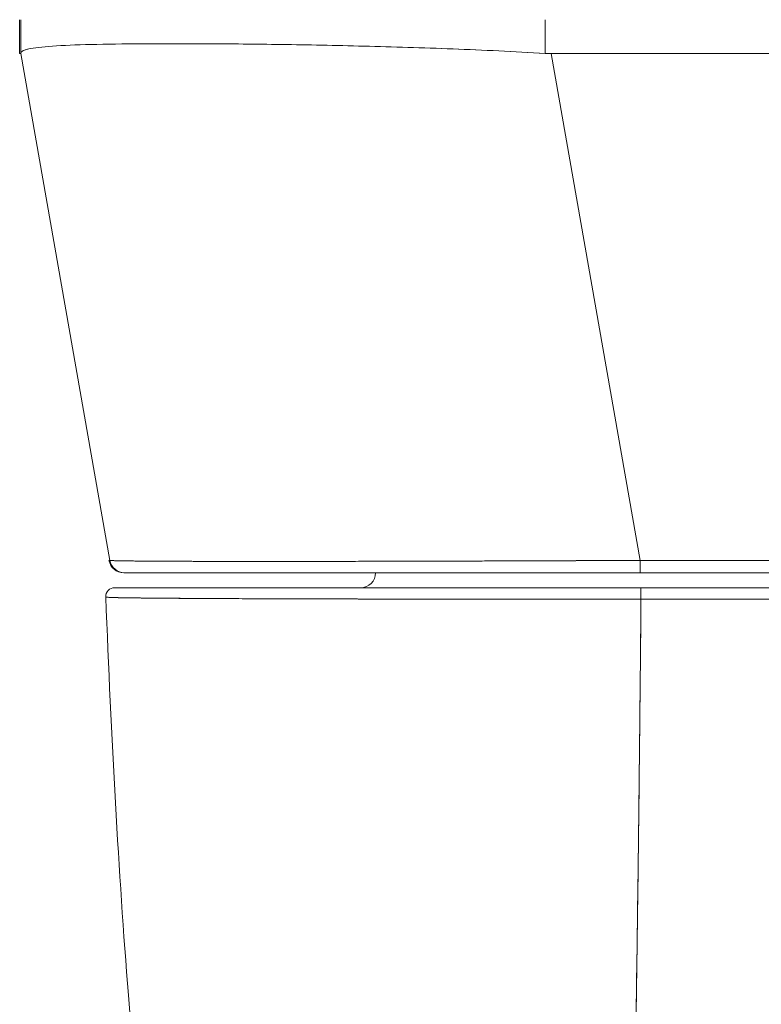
# Model space of a CAD drawing. Header units: inches. Extents: x 16 to 427, y 4 to 276.
# Tile 54 of 111: x 196.902 to 197.879, y 233.265 to 234.562. Entities that reach past the tile are written whole.
import ezdxf

# ---------------------------------------------------------------- set-up
doc = ezdxf.new("R2010")
doc.units = ezdxf.units.IN
doc.header["$LTSCALE"] = 26
doc.header["$MEASUREMENT"] = 0
doc.layers.add('Visible (ANSI)', color=7, linetype='Continuous', lineweight=5)

msp = doc.modelspace()

# ---------------------------------------------------------------- linework, layer by layer
at = {"layer": 'Visible (ANSI)'}
for p, q in [((196.9022, 234.5169), (196.9022, 234.5616)), ((196.9022, 234.5616), (196.9022, 234.5169)), ((196.9036, 234.5616), (196.9036, 234.5172)), ((196.9036, 234.5172), (196.9036, 234.5616)), ((197.5945, 234.5172), (197.5945, 234.5616)), ((197.5945, 234.5616), (197.5945, 234.5172)), ((196.9407, 234.5264), (196.9407, 234.5264)), ((196.9407, 234.5264), (196.9407, 234.5264)), ((197.1699, 234.5297), (197.1699, 234.5297)), ((197.1702, 234.5297), (197.1702, 234.5297)), ((197.1702, 234.5297), (197.1702, 234.5297)), ((197.1704, 234.5297), (197.1704, 234.5297)), ((197.1704, 234.5297), (197.1704, 234.5297)), ((197.1713, 234.5297), (197.1713, 234.5297)), ((197.1901, 234.5296), (197.1901, 234.5296)), ((197.1901, 234.5296), (197.1901, 234.5296)), ((196.9036, 234.5169), (196.9022, 234.5169)), ((197.0211, 233.8495), (196.9036, 234.5169)), ((197.6024, 234.5169), (197.7199, 233.8495)), ((198.1593, 234.5169), (197.6024, 234.5169)), ((197.6024, 234.5169), (198.1593, 234.5169)), ((197.7199, 233.8495), (197.6024, 234.5169)), ((197.02, 233.8495), (197.0211, 233.8495)), ((197.0211, 233.8495), (197.0211, 233.8495)), ((197.7199, 233.8495), (198.0415, 233.8495)), ((198.0415, 233.8495), (197.7199, 233.8495)), ((197.0393, 233.8332), (197.0393, 233.8332)), ((197.0393, 233.8332), (197.0405, 233.8332)), ((197.0403, 233.8332), (197.0393, 233.8332)), ((197.0405, 233.8332), (197.7199, 233.8332)), ((197.7199, 233.8332), (198.0415, 233.8332)), ((198.0415, 233.8332), (197.7199, 233.8332)), ((198.0371, 233.8135), (197.7208, 233.8135)), ((198.0371, 233.7983), (197.7208, 233.7983)), ((197.812, 233.7983), (197.812, 233.7983)), ((197.812, 233.7983), (197.812, 233.7983))]:
    msp.add_line(p, q, dxfattribs=at)
for centre, radius, start, end in [((197.0393, 233.8529), 0.0197, 190, 270), ((197.0393, 233.8529), 0.0197, 190, 270), ((197.0405, 233.8529), 0.0197, 190, 270), ((197.0405, 233.8529), 0.0197, 190, 270), ((197.0719, 233.8529), 0.0197, 346.7546, 346.7618), ((197.3514, 233.8332), 0.0197, 270, 0), ((197.0274, 233.8017), 0.0118, 90, 182.2758), ((197.0274, 233.8017), 0.0118, 90, 182.2758)]:
    msp.add_arc(centre, radius, start, end, dxfattribs=at)
for centre, major_axis, ratio, start_param, end_param in [((197.0634, 234.5419), (0, -0.0591), 0.944279, 4.929487, 4.929503), ((197.5894, 234.4735), (-0.6871, 0.0434), 0.010627, 6.220531, 6.220576), ((196.9036, 234.6459), (0, -0.129), 0.001274, 0.000181, 0.061264), ((196.9036, 234.6459), (0, -0.129), 0.001274, 0.000182, 0.061264), ((197.6024, 234.6459), (-0.0079, -0.1287), 0.999999, 0, 0.061082), ((197.6024, 234.6459), (-0.0079, -0.1287), 0.999999, 0, 0.061082), ((197.7185, 233.8528), (-0.6986, -0.0033), 0.000801, 6.282038, 6.285661), ((197.7185, 233.8528), (-0.6986, -0.0033), 0.000801, 0.05907, 0.059618), ((197.0853, 233.8763), (-0.0117, 0.0312), 0.918918, 2.239248, 2.239308), ((197.7199, 233.8529), (0, -0.0197), 0.001274, 0, 1.396263), ((197.7199, 233.8529), (0, -0.0197), 0.001274, 0.000001, 1.396264), ((197.7508, 233.8332), (-0.7115, 0), 0.00001, 6.28108, 6.283614), ((197.7208, 233.8017), (0, 0.0118), 0.000027, 4.416961, 6.282876), ((197.7208, 233.8017), (0, 0.0118), 0.00001, 0, 1.866315), ((197.812, 233.8168), (0, 0.0197), 0.00001, 4.545164, 4.545251), ((197.812, 233.8168), (0, -0.0197), 0.00001, 4.881327, 4.881421)]:
    msp.add_ellipse(centre, major_axis=major_axis, ratio=ratio, start_param=start_param, end_param=end_param, dxfattribs=at)
for points, knots in [([(196.9036, 234.5172), (196.9037, 234.5196), (196.9073, 234.5215), (196.9143, 234.5231), (196.9213, 234.5247), (196.9318, 234.5258), (196.9456, 234.5267), (196.9593, 234.5277), (196.9762, 234.5284), (196.9962, 234.5289), (197.0161, 234.5294), (197.0391, 234.5297), (197.0647, 234.5299), (197.0903, 234.53), (197.1186, 234.53), (197.1492, 234.5299), (197.1797, 234.5297), (197.2126, 234.5294), (197.2472, 234.5289), (197.2818, 234.5284), (197.3182, 234.5277), (197.356, 234.5267), (197.3938, 234.5258), (197.4329, 234.5246), (197.4729, 234.5231), (197.5128, 234.5215), (197.5535, 234.5196), (197.5945, 234.5172)], [0, 0, 0, 0, 0.111111, 0.111111, 0.111111, 0.222222, 0.222222, 0.222222, 0.333333, 0.333333, 0.333333, 0.444444, 0.444444, 0.444444, 0.555556, 0.555556, 0.555556, 0.666667, 0.666667, 0.666667, 0.777778, 0.777778, 0.777778, 0.888889, 0.888889, 0.888889, 1, 1, 1, 1]), ([(197.5945, 234.5172), (197.5538, 234.5195), (197.5131, 234.5215), (197.4732, 234.5231), (197.4331, 234.5247), (197.3938, 234.5258), (197.3559, 234.5267), (197.3558, 234.5267), (197.3558, 234.5267), (197.3557, 234.5267), (197.318, 234.5277), (197.2817, 234.5284), (197.2471, 234.5289), (197.2471, 234.5289), (197.247, 234.5289), (197.2469, 234.5289), (197.2124, 234.5294), (197.1798, 234.5297), (197.1494, 234.5299), (197.1493, 234.5299), (197.1491, 234.5299), (197.149, 234.5299), (197.1185, 234.53), (197.0903, 234.53), (197.0648, 234.5299), (197.0647, 234.5299), (197.0646, 234.5299), (197.0645, 234.5299), (197.039, 234.5297), (197.0162, 234.5294), (196.9963, 234.5289), (196.9962, 234.5289), (196.9962, 234.5289), (196.9962, 234.5289), (196.9763, 234.5284), (196.9593, 234.5277), (196.9456, 234.5267), (196.9456, 234.5267), (196.9456, 234.5267), (196.9456, 234.5267), (196.9318, 234.5258), (196.9213, 234.5247), (196.9143, 234.5231), (196.9143, 234.5231), (196.9142, 234.5231), (196.9142, 234.5231), (196.9072, 234.5215), (196.9037, 234.5195), (196.9036, 234.5172)], [0, 0, 0, 0, 0.110836, 0.110836, 0.110836, 0.222222, 0.222222, 0.222222, 0.222377, 0.222377, 0.222377, 0.333093, 0.333093, 0.333093, 0.333333, 0.333333, 0.333333, 0.444037, 0.444037, 0.444037, 0.444444, 0.444444, 0.444444, 0.555556, 0.555556, 0.555556, 0.555957, 0.555957, 0.555957, 0.666667, 0.666667, 0.666667, 0.6669, 0.6669, 0.6669, 0.777608, 0.777608, 0.777608, 0.777778, 0.777778, 0.777778, 0.888889, 0.888889, 0.888889, 0.889157, 0.889157, 0.889157, 1, 1, 1, 1]), ([(196.9022, 234.5169), (196.9022, 234.5169), (196.9022, 234.5169), (196.9022, 234.5169), (196.9022, 234.5169), (196.9022, 234.5169), (196.9022, 234.5169), (196.9022, 234.5169), (196.9022, 234.5169), (196.9022, 234.5169)], [0, 0, 0, 0, 0.333333, 0.333333, 0.333333, 0.666667, 0.666667, 0.666667, 1, 1, 1, 1]), ([(197.0211, 233.8495), (197.0211, 233.8494), (197.0214, 233.8494), (197.0218, 233.8494), (197.0223, 233.8493), (197.0231, 233.8493), (197.0242, 233.8492), (197.0254, 233.8492), (197.0268, 233.8491), (197.0285, 233.8491), (197.0303, 233.849), (197.0323, 233.849), (197.0347, 233.8489), (197.0371, 233.8489), (197.0397, 233.8488), (197.0427, 233.8488), (197.0456, 233.8488), (197.0489, 233.8487), (197.0524, 233.8487), (197.056, 233.8486), (197.0598, 233.8486), (197.0639, 233.8486), (197.0671, 233.8485), (197.0704, 233.8485), (197.074, 233.8485), (197.075, 233.8485), (197.076, 233.8485), (197.0771, 233.8485), (197.0818, 233.8484), (197.0867, 233.8484), (197.092, 233.8484), (197.0972, 233.8484), (197.1027, 233.8483), (197.1085, 233.8483), (197.1143, 233.8483), (197.1203, 233.8483), (197.1266, 233.8483), (197.1329, 233.8482), (197.1394, 233.8482), (197.1462, 233.8482), (197.153, 233.8482), (197.1601, 233.8482), (197.1673, 233.8482), (197.1746, 233.8482), (197.1821, 233.8482), (197.1899, 233.8482), (197.1977, 233.8481), (197.2056, 233.8481), (197.2138, 233.8481), (197.2176, 233.8481), (197.2213, 233.8481), (197.2251, 233.8481), (197.2297, 233.8481), (197.2344, 233.8481), (197.2391, 233.8481), (197.2478, 233.8481), (197.2566, 233.8482), (197.2657, 233.8482), (197.2747, 233.8482), (197.284, 233.8482), (197.2934, 233.8482), (197.3029, 233.8482), (197.3125, 233.8482), (197.3223, 233.8482), (197.3321, 233.8482), (197.3421, 233.8482), (197.3523, 233.8483), (197.3624, 233.8483), (197.3728, 233.8483), (197.3832, 233.8483), (197.3937, 233.8483), (197.4044, 233.8484), (197.4151, 233.8484), (197.4259, 233.8484), (197.4369, 233.8485), (197.4479, 233.8485), (197.4494, 233.8485), (197.4509, 233.8485), (197.4524, 233.8485), (197.462, 233.8485), (197.4717, 233.8485), (197.4815, 233.8486), (197.4928, 233.8486), (197.5042, 233.8486), (197.5157, 233.8487), (197.5273, 233.8487), (197.5389, 233.8488), (197.5506, 233.8488), (197.5624, 233.8488), (197.5742, 233.8489), (197.5861, 233.8489), (197.598, 233.849), (197.61, 233.849), (197.622, 233.8491), (197.634, 233.8491), (197.6461, 233.8492), (197.6582, 233.8492), (197.6704, 233.8493), (197.6826, 233.8493), (197.6948, 233.8494), (197.7031, 233.8494), (197.7115, 233.8494), (197.7199, 233.8495)], [0, 0, 0, 0, 0.026039, 0.026039, 0.026039, 0.059399, 0.059399, 0.059399, 0.09265, 0.09265, 0.09265, 0.125794, 0.125794, 0.125794, 0.158839, 0.158839, 0.158839, 0.19179, 0.19179, 0.19179, 0.224653, 0.224653, 0.224653, 0.25, 0.25, 0.25, 0.257436, 0.257436, 0.257436, 0.29014, 0.29014, 0.29014, 0.322774, 0.322774, 0.322774, 0.355349, 0.355349, 0.355349, 0.387877, 0.387877, 0.387877, 0.420367, 0.420367, 0.420367, 0.452835, 0.452835, 0.452835, 0.485288, 0.485288, 0.485288, 0.5, 0.5, 0.5, 0.51774, 0.51774, 0.51774, 0.550195, 0.550195, 0.550195, 0.582663, 0.582663, 0.582663, 0.615155, 0.615155, 0.615155, 0.647686, 0.647686, 0.647686, 0.680267, 0.680267, 0.680267, 0.712906, 0.712906, 0.712906, 0.745618, 0.745618, 0.745618, 0.75, 0.75, 0.75, 0.778409, 0.778409, 0.778409, 0.811278, 0.811278, 0.811278, 0.844237, 0.844237, 0.844237, 0.877291, 0.877291, 0.877291, 0.910446, 0.910446, 0.910446, 0.943705, 0.943705, 0.943705, 0.977077, 0.977077, 0.977077, 1, 1, 1, 1]), ([(197.7199, 233.8495), (197.6784, 233.8493), (197.6372, 233.8491), (197.5968, 233.849), (197.5564, 233.8488), (197.5168, 233.8487), (197.4786, 233.8486), (197.4404, 233.8485), (197.4035, 233.8484), (197.3685, 233.8483), (197.3336, 233.8482), (197.3004, 233.8482), (197.2696, 233.8482), (197.2388, 233.8481), (197.2103, 233.8481), (197.1844, 233.8482), (197.1585, 233.8482), (197.1353, 233.8482), (197.1151, 233.8483), (197.0949, 233.8484), (197.0777, 233.8485), (197.0638, 233.8486), (197.0499, 233.8487), (197.0392, 233.8488), (197.0321, 233.849), (197.0249, 233.8491), (197.0212, 233.8493), (197.0211, 233.8495)], [0, 0, 0, 0, 0.111111, 0.111111, 0.111111, 0.222222, 0.222222, 0.222222, 0.333333, 0.333333, 0.333333, 0.444444, 0.444444, 0.444444, 0.555556, 0.555556, 0.555556, 0.666667, 0.666667, 0.666667, 0.777778, 0.777778, 0.777778, 0.888889, 0.888889, 0.888889, 1, 1, 1, 1]), ([(197.0405, 233.8332), (197.0407, 233.8332), (197.0441, 233.8332), (197.0511, 233.8332), (197.058, 233.8332), (197.0683, 233.8332), (197.0819, 233.8332), (197.0954, 233.8332), (197.1121, 233.8332), (197.1317, 233.8332), (197.1513, 233.8332), (197.1739, 233.8332), (197.199, 233.8332), (197.2242, 233.8332), (197.2519, 233.8332), (197.2819, 233.8332), (197.3118, 233.8332), (197.3441, 233.8332), (197.3781, 233.8332), (197.4121, 233.8332), (197.4479, 233.8332), (197.4851, 233.8332), (197.5223, 233.8332), (197.5608, 233.8332), (197.6001, 233.8332), (197.6393, 233.8332), (197.6791, 233.8332), (197.7199, 233.8332)], [0, 0, 0, 0, 0.111111, 0.111111, 0.111111, 0.222222, 0.222222, 0.222222, 0.333333, 0.333333, 0.333333, 0.444444, 0.444444, 0.444444, 0.555556, 0.555556, 0.555556, 0.666667, 0.666667, 0.666667, 0.777778, 0.777778, 0.777778, 0.888889, 0.888889, 0.888889, 1, 1, 1, 1]), ([(197.7052, 233.8332), (197.6298, 233.8332), (197.5536, 233.8332), (197.4141, 233.8332), (197.3488, 233.8332), (197.2362, 233.8332), (197.1872, 233.8332), (197.11, 233.8332), (197.0809, 233.8332), (197.0481, 233.8332), (197.0406, 233.8332), (197.0405, 233.8332)], [0, 0, 0, 0, 0.574852, 0.574852, 1.131255, 1.131255, 1.675797, 1.675797, 2.217158, 2.217158, 2.662485, 2.662485, 2.662485, 2.662485]), ([(197.7208, 233.8135), (197.6751, 233.8135), (197.6303, 233.8135), (197.5861, 233.8135), (197.5419, 233.8135), (197.4983, 233.8135), (197.4564, 233.8135), (197.4145, 233.8135), (197.3744, 233.8135), (197.3366, 233.8135), (197.2989, 233.8135), (197.2636, 233.8135), (197.2314, 233.8135), (197.1993, 233.8135), (197.1703, 233.8135), (197.1449, 233.8135), (197.1196, 233.8135), (197.098, 233.8135), (197.0805, 233.8135), (197.063, 233.8135), (197.0496, 233.8135), (197.0407, 233.8135), (197.0318, 233.8135), (197.0274, 233.8135), (197.0274, 233.8135)], [0, 0, 0, 0, 0.125, 0.125, 0.125, 0.25, 0.25, 0.25, 0.375, 0.375, 0.375, 0.5, 0.5, 0.5, 0.625, 0.625, 0.625, 0.75, 0.75, 0.75, 0.875, 0.875, 0.875, 1, 1, 1, 1]), ([(197.0274, 233.8135), (197.0274, 233.8135), (197.0275, 233.8135), (197.0278, 233.8135), (197.0281, 233.8135), (197.0286, 233.8135), (197.0292, 233.8135), (197.0299, 233.8135), (197.0309, 233.8135), (197.032, 233.8135), (197.0333, 233.8135), (197.0348, 233.8135), (197.0366, 233.8135), (197.0385, 233.8135), (197.0408, 233.8135), (197.0433, 233.8135), (197.0462, 233.8135), (197.0494, 233.8135), (197.053, 233.8135), (197.057, 233.8135), (197.0614, 233.8135), (197.0663, 233.8135), (197.0704, 233.8135), (197.0748, 233.8135), (197.0795, 233.8135), (197.081, 233.8135), (197.0826, 233.8135), (197.0843, 233.8135), (197.0916, 233.8135), (197.0997, 233.8135), (197.1084, 233.8135), (197.1181, 233.8135), (197.1287, 233.8135), (197.1401, 233.8135), (197.1521, 233.8135), (197.1651, 233.8135), (197.1789, 233.8135), (197.1918, 233.8135), (197.2054, 233.8135), (197.2196, 233.8135), (197.2227, 233.8135), (197.2259, 233.8135), (197.2291, 233.8135), (197.239, 233.8135), (197.2491, 233.8135), (197.2596, 233.8135), (197.2721, 233.8135), (197.285, 233.8135), (197.2982, 233.8135), (197.3103, 233.8135), (197.3227, 233.8135), (197.3354, 233.8135), (197.347, 233.8135), (197.3588, 233.8135), (197.3709, 233.8135), (197.3818, 233.8135), (197.3929, 233.8135), (197.4042, 233.8135), (197.4145, 233.8135), (197.4248, 233.8135), (197.4353, 233.8135), (197.4416, 233.8135), (197.4479, 233.8135), (197.4543, 233.8135), (197.4576, 233.8135), (197.461, 233.8135), (197.4643, 233.8135), (197.4732, 233.8135), (197.4822, 233.8135), (197.4913, 233.8135), (197.4996, 233.8135), (197.508, 233.8135), (197.5164, 233.8135), (197.5241, 233.8135), (197.5319, 233.8135), (197.5398, 233.8135), (197.5471, 233.8135), (197.5544, 233.8135), (197.5617, 233.8135), (197.5684, 233.8135), (197.5752, 233.8135), (197.582, 233.8135), (197.5882, 233.8135), (197.5944, 233.8135), (197.6007, 233.8135), (197.6063, 233.8135), (197.6119, 233.8135), (197.6175, 233.8135), (197.6225, 233.8135), (197.6274, 233.8135), (197.6323, 233.8135), (197.6367, 233.8135), (197.641, 233.8135), (197.6453, 233.8135), (197.6492, 233.8135), (197.653, 233.8135), (197.6569, 233.8135), (197.6603, 233.8135), (197.6637, 233.8135), (197.6672, 233.8135), (197.6703, 233.8135), (197.6735, 233.8135), (197.6766, 233.8135), (197.6795, 233.8135), (197.6825, 233.8135), (197.6854, 233.8135), (197.6882, 233.8135), (197.691, 233.8135), (197.6937, 233.8135), (197.6963, 233.8135), (197.699, 233.8135), (197.7016, 233.8135), (197.704, 233.8135), (197.7064, 233.8135), (197.7088, 233.8135), (197.7109, 233.8135), (197.7131, 233.8135), (197.7152, 233.8135), (197.7171, 233.8135), (197.719, 233.8135), (197.7208, 233.8135)], [0, 0, 0, 0, 0.02245, 0.02245, 0.02245, 0.047334, 0.047334, 0.047334, 0.074749, 0.074749, 0.074749, 0.10494, 0.10494, 0.10494, 0.138177, 0.138177, 0.138177, 0.174941, 0.174941, 0.174941, 0.215785, 0.215785, 0.215785, 0.25, 0.25, 0.25, 0.261359, 0.261359, 0.261359, 0.312557, 0.312557, 0.312557, 0.36984, 0.36984, 0.36984, 0.430819, 0.430819, 0.430819, 0.48753, 0.48753, 0.48753, 0.5, 0.5, 0.5, 0.538486, 0.538486, 0.538486, 0.584458, 0.584458, 0.584458, 0.626373, 0.626373, 0.626373, 0.664667, 0.664667, 0.664667, 0.699465, 0.699465, 0.699465, 0.731072, 0.731072, 0.731072, 0.75, 0.75, 0.75, 0.759869, 0.759869, 0.759869, 0.78621, 0.78621, 0.78621, 0.810385, 0.810385, 0.810385, 0.832663, 0.832663, 0.832663, 0.853294, 0.853294, 0.853294, 0.872282, 0.872282, 0.872282, 0.889703, 0.889703, 0.889703, 0.905292, 0.905292, 0.905292, 0.91893, 0.91893, 0.91893, 0.930901, 0.930901, 0.930901, 0.941484, 0.941484, 0.941484, 0.950952, 0.950952, 0.950952, 0.959577, 0.959577, 0.959577, 0.967632, 0.967632, 0.967632, 0.975259, 0.975259, 0.975259, 0.982403, 0.982403, 0.982403, 0.988977, 0.988977, 0.988977, 0.994894, 0.994894, 0.994894, 1, 1, 1, 1]), ([(197.7208, 233.7983), (197.7189, 233.7983), (197.717, 233.7983), (197.7151, 233.7983), (197.7129, 233.7983), (197.7108, 233.7983), (197.7086, 233.7983), (197.7061, 233.7983), (197.7037, 233.7983), (197.7012, 233.7983), (197.6986, 233.7983), (197.696, 233.7983), (197.6933, 233.7983), (197.6905, 233.7983), (197.6876, 233.7983), (197.6848, 233.7983), (197.6818, 233.7983), (197.6789, 233.7983), (197.6759, 233.7983), (197.6727, 233.7983), (197.6695, 233.7983), (197.6663, 233.7983), (197.6628, 233.7983), (197.6593, 233.7983), (197.6558, 233.7983), (197.6519, 233.7983), (197.648, 233.7983), (197.6441, 233.7983), (197.6397, 233.7983), (197.6353, 233.7983), (197.6309, 233.7983), (197.6259, 233.7983), (197.6208, 233.7983), (197.6158, 233.7983), (197.6101, 233.7983), (197.6044, 233.7983), (197.5987, 233.7983), (197.5937, 233.7983), (197.5888, 233.7983), (197.5838, 233.7983), (197.5824, 233.7983), (197.5811, 233.7983), (197.5797, 233.7983), (197.5728, 233.7983), (197.5659, 233.7984), (197.5591, 233.7984), (197.5516, 233.7984), (197.5442, 233.7984), (197.5368, 233.7984), (197.5288, 233.7984), (197.5209, 233.7984), (197.513, 233.7984), (197.5045, 233.7984), (197.4959, 233.7984), (197.4875, 233.7984), (197.4783, 233.7984), (197.4691, 233.7984), (197.4601, 233.7985), (197.4573, 233.7985), (197.4546, 233.7985), (197.4519, 233.7985), (197.4448, 233.7985), (197.4377, 233.7985), (197.4306, 233.7985), (197.42, 233.7985), (197.4094, 233.7985), (197.399, 233.7985), (197.3875, 233.7986), (197.3762, 233.7986), (197.3651, 233.7986), (197.3532, 233.7986), (197.3415, 233.7987), (197.3301, 233.7987), (197.3297, 233.7987), (197.3294, 233.7987), (197.329, 233.7987), (197.3161, 233.7987), (197.3035, 233.7987), (197.2912, 233.7988), (197.2777, 233.7988), (197.2646, 233.7988), (197.2519, 233.7989), (197.2421, 233.7989), (197.2324, 233.7989), (197.2231, 233.799), (197.2191, 233.799), (197.2152, 233.799), (197.2113, 233.799), (197.1968, 233.7991), (197.183, 233.7991), (197.1699, 233.7992), (197.1576, 233.7993), (197.146, 233.7993), (197.1351, 233.7994), (197.1335, 233.7994), (197.1319, 233.7994), (197.1303, 233.7994), (197.1188, 233.7995), (197.108, 233.7996), (197.0981, 233.7996), (197.0892, 233.7997), (197.081, 233.7998), (197.0735, 233.7998), (197.0722, 233.7999), (197.0709, 233.7999), (197.0696, 233.7999), (197.0645, 233.7999), (197.0597, 233.8), (197.0552, 233.8001), (197.0503, 233.8001), (197.0457, 233.8002), (197.0417, 233.8003), (197.038, 233.8003), (197.0348, 233.8004), (197.0319, 233.8004), (197.0309, 233.8005), (197.03, 233.8005), (197.0292, 233.8005), (197.0276, 233.8005), (197.0262, 233.8006), (197.025, 233.8006), (197.0232, 233.8007), (197.0216, 233.8007), (197.0203, 233.8008), (197.0192, 233.8009), (197.0182, 233.8009), (197.0175, 233.801), (197.0168, 233.801), (197.0163, 233.8011), (197.016, 233.8011), (197.0157, 233.8012), (197.0156, 233.8012), (197.0156, 233.8013)], [0, 0, 0, 0, 0.005154, 0.005154, 0.005154, 0.011125, 0.011125, 0.011125, 0.01776, 0.01776, 0.01776, 0.024968, 0.024968, 0.024968, 0.032665, 0.032665, 0.032665, 0.040791, 0.040791, 0.040791, 0.049493, 0.049493, 0.049493, 0.059043, 0.059043, 0.059043, 0.069717, 0.069717, 0.069717, 0.08179, 0.08179, 0.08179, 0.095542, 0.095542, 0.095542, 0.111257, 0.111257, 0.111257, 0.125, 0.125, 0.125, 0.128815, 0.128815, 0.128815, 0.14795, 0.14795, 0.14795, 0.168736, 0.168736, 0.168736, 0.191175, 0.191175, 0.191175, 0.215514, 0.215514, 0.215514, 0.242018, 0.242018, 0.242018, 0.25, 0.25, 0.25, 0.270974, 0.270974, 0.270974, 0.302738, 0.302738, 0.302738, 0.337689, 0.337689, 0.337689, 0.375, 0.375, 0.375, 0.376125, 0.376125, 0.376125, 0.418166, 0.418166, 0.418166, 0.464234, 0.464234, 0.464234, 0.5, 0.5, 0.5, 0.515243, 0.515243, 0.515243, 0.571952, 0.571952, 0.571952, 0.625, 0.625, 0.625, 0.632854, 0.632854, 0.632854, 0.689973, 0.689973, 0.689973, 0.740919, 0.740919, 0.740919, 0.75, 0.75, 0.75, 0.78617, 0.78617, 0.78617, 0.826664, 0.826664, 0.826664, 0.863094, 0.863094, 0.863094, 0.875, 0.875, 0.875, 0.89603, 0.89603, 0.89603, 0.925948, 0.925948, 0.925948, 0.953112, 0.953112, 0.953112, 0.977764, 0.977764, 0.977764, 1, 1, 1, 1]), ([(197.0156, 233.8013), (197.0156, 233.8012), (197.0164, 233.8011), (197.0184, 233.8009), (197.0198, 233.8008), (197.022, 233.8007), (197.0248, 233.8006), (197.0259, 233.8006), (197.027, 233.8006), (197.0282, 233.8005), (197.0329, 233.8004), (197.0392, 233.8003), (197.0468, 233.8002), (197.05, 233.8001), (197.0534, 233.8001), (197.057, 233.8), (197.0626, 233.8), (197.0688, 233.7999), (197.0754, 233.7998), (197.0861, 233.7997), (197.0982, 233.7996), (197.1117, 233.7995), (197.1126, 233.7995), (197.1135, 233.7995), (197.1145, 233.7995), (197.1294, 233.7994), (197.1459, 233.7993), (197.1636, 233.7992), (197.1711, 233.7992), (197.1787, 233.7992), (197.1865, 233.7991), (197.198, 233.7991), (197.2098, 233.799), (197.2218, 233.799), (197.2385, 233.7989), (197.2556, 233.7989), (197.2727, 233.7988), (197.2774, 233.7988), (197.2822, 233.7988), (197.2869, 233.7988), (197.3105, 233.7987), (197.3338, 233.7987), (197.3568, 233.7986), (197.3577, 233.7986), (197.3586, 233.7986), (197.3595, 233.7986), (197.3829, 233.7986), (197.406, 233.7985), (197.4286, 233.7985), (197.4335, 233.7985), (197.4384, 233.7985), (197.4432, 233.7985), (197.4624, 233.7985), (197.4812, 233.7984), (197.4995, 233.7984), (197.5071, 233.7984), (197.5146, 233.7984), (197.522, 233.7984), (197.5372, 233.7984), (197.5521, 233.7984), (197.5665, 233.7984), (197.5762, 233.7983), (197.5857, 233.7983), (197.5949, 233.7983), (197.606, 233.7983), (197.6167, 233.7983), (197.6272, 233.7983), (197.6388, 233.7983), (197.6502, 233.7983), (197.6614, 233.7983), (197.6674, 233.7983), (197.6734, 233.7983), (197.6793, 233.7983), (197.6942, 233.7983), (197.7084, 233.7983), (197.7208, 233.7983)], [0, 0, 0, 0, 0.051762, 0.051762, 0.051762, 0.090909, 0.090909, 0.090909, 0.104756, 0.104756, 0.104756, 0.15926, 0.15926, 0.15926, 0.181818, 0.181818, 0.181818, 0.216639, 0.216639, 0.216639, 0.272727, 0.272727, 0.272727, 0.27663, 0.27663, 0.27663, 0.337872, 0.337872, 0.337872, 0.363636, 0.363636, 0.363636, 0.401523, 0.401523, 0.401523, 0.454545, 0.454545, 0.454545, 0.469339, 0.469339, 0.469339, 0.542657, 0.542657, 0.542657, 0.545455, 0.545455, 0.545455, 0.62016, 0.62016, 0.62016, 0.636364, 0.636364, 0.636364, 0.700569, 0.700569, 0.700569, 0.727273, 0.727273, 0.727273, 0.781747, 0.781747, 0.781747, 0.818182, 0.818182, 0.818182, 0.861421, 0.861421, 0.861421, 0.909091, 0.909091, 0.909091, 0.93478, 0.93478, 0.93478, 1, 1, 1, 1]), ([(197.0848, 232.9354), (197.0675, 233.0403), (197.0555, 233.1543), (197.0324, 233.4383), (197.023, 233.6162), (197.0156, 233.8013)], [0, 0, 0, 0, 1.137397, 1.137397, 2.631287, 2.631287, 2.631287, 2.631287]), ([(197.7208, 233.7983), (197.7201, 233.7198), (197.7193, 233.645), (197.7186, 233.5738), (197.7178, 233.5026), (197.7169, 233.4351), (197.7161, 233.3712), (197.7152, 233.3073), (197.7143, 233.2471), (197.7134, 233.1903), (197.7125, 233.1336), (197.7115, 233.0804), (197.7105, 233.0307), (197.7096, 232.9809), (197.7085, 232.9345), (197.7075, 232.8914), (197.7069, 232.8698), (197.7064, 232.849), (197.7059, 232.829)], [0.0000004, 0.0000004, 0.0000004, 0.0000004, 0.181782, 0.181782, 0.181782, 0.363564, 0.363564, 0.363564, 0.545346, 0.545346, 0.545346, 0.727128, 0.727128, 0.727128, 0.90891, 0.90891, 0.90891, 1, 1, 1, 1]), ([(197.7059, 232.829), (197.7066, 232.8564), (197.7073, 232.8852), (197.7081, 232.9156), (197.7088, 232.9461), (197.7095, 232.9781), (197.7102, 233.0118), (197.7109, 233.0454), (197.7115, 233.0807), (197.7122, 233.1176), (197.7128, 233.1545), (197.7135, 233.193), (197.7141, 233.2333), (197.7147, 233.2735), (197.7153, 233.3154), (197.7159, 233.359), (197.7165, 233.4027), (197.7171, 233.448), (197.7177, 233.4951), (197.7182, 233.5422), (197.7188, 233.591), (197.7193, 233.6415), (197.7198, 233.6921), (197.7203, 233.7443), (197.7208, 233.7983)], [0, 0, 0, 0, 0.1246195, 0.1246195, 0.1246195, 0.2496745, 0.2496745, 0.2496745, 0.3747294, 0.3747294, 0.3747294, 0.4997844, 0.4997844, 0.4997844, 0.6248393, 0.6248393, 0.6248393, 0.7498943, 0.7498943, 0.7498943, 0.8749492, 0.8749492, 0.8749492, 0.9999996, 0.9999996, 0.9999996, 0.9999996]), ([(197.7208, 233.7983), (197.7521, 233.7983), (197.7764, 233.7983), (197.7957, 233.7983), (197.815, 233.7983), (197.8293, 233.7983), (197.8408, 233.7983), (197.8522, 233.7983), (197.8607, 233.7983), (197.8682, 233.7983), (197.8757, 233.7983), (197.8822, 233.7983), (197.8898, 233.7983), (197.8973, 233.7983), (197.9057, 233.7983), (197.9172, 233.7983), (197.9286, 233.7983), (197.9429, 233.7983), (197.9623, 233.7983), (197.9816, 233.7983), (198.0058, 233.7983), (198.0371, 233.7983)], [0, 0, 0, 0, 0.142857, 0.142857, 0.142857, 0.285714, 0.285714, 0.285714, 0.428571, 0.428571, 0.428571, 0.571429, 0.571429, 0.571429, 0.714286, 0.714286, 0.714286, 0.857143, 0.857143, 0.857143, 1, 1, 1, 1])]:
    msp.add_open_spline(points, degree=3, knots=knots, dxfattribs=at)
for points in [[(197.0245, 233.8492), (197.0245, 233.8492), (197.0245, 233.8492), (197.0245, 233.8492)], [(197.0245, 233.8492), (197.0245, 233.8492), (197.0245, 233.8492), (197.0245, 233.8492)], [(197.7116, 233.8135), (197.7116, 233.8135), (197.7116, 233.8135), (197.7116, 233.8135)], [(197.8002, 233.8135), (197.8002, 233.8135), (197.8002, 233.8135), (197.8002, 233.8135)], [(197.8002, 233.8135), (197.8002, 233.8135), (197.8002, 233.8135), (197.8002, 233.8135)], [(197.0156, 233.8013), (197.0156, 233.8013), (197.0156, 233.8013), (197.0156, 233.8013)], [(197.0156, 233.8013), (197.0156, 233.8013), (197.0156, 233.8013), (197.0156, 233.8013)], [(197.8002, 233.7983), (197.8002, 233.7983), (197.8002, 233.7983), (197.8002, 233.7983)], [(197.8002, 233.7983), (197.8002, 233.7983), (197.8002, 233.7983), (197.8002, 233.7983)]]:
    msp.add_open_spline(points, degree=3, dxfattribs=at)

doc.saveas('drawing.dxf')
